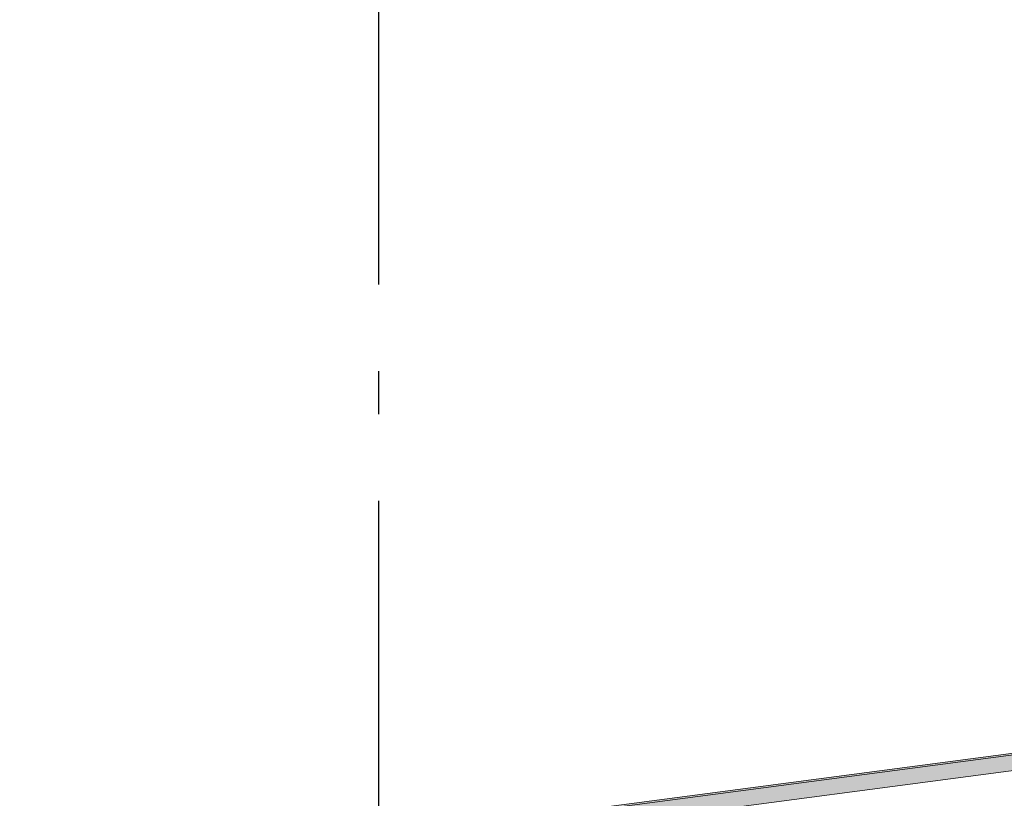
# Model space of a CAD drawing. Header units: millimetres. Extents: x -82116 to -58044, y -2070 to 12890.
# Tile 31 of 65: x -69088 to -67950, y 8846 to 9746. Entities that reach past the tile are written whole.
import ezdxf
from ezdxf.enums import TextEntityAlignment as Align

# ---------------------------------------------------------------- set-up
doc = ezdxf.new("R2010")
doc.units = ezdxf.units.MM
doc.header["$LTSCALE"] = 0.5
doc.header["$MEASUREMENT"] = 0
doc.linetypes.add('Akselinje', pattern=[1500, 1000, -200, 100, -200])
doc.linetypes.add('PLINE', pattern=[0])
doc.layers.add('262- Taktekking (Skravur)(Nye konstruksjoner)', color=7, linetype='Continuous')
doc.layers.add('82-- Modullinjer', color=7, linetype='Continuous')
doc.layers.add('262- Taktekking(Nye konstruksjoner)', color=7, linetype='Continuous', lineweight=0)
doc.styles.add('GENERATED_STYLE_1', font='arial.ttf')

# ---------------------------------------------------------------- blocks, each defined once
blk = doc.blocks.new('Standard grid marker[4]', base_point=(-68673.2, 12390))
at = {"layer": '82-- Modullinjer', "linetype": 'Akselinje'}
blk.add_line((-68673.2, 12190), (-68673.2, 1550), dxfattribs=at)
at = {"layer": '82-- Modullinjer', "style": 'GENERATED_STYLE_1'}
for tag, p in [('AC_MarkerText_1_0', (-68673.2, 12727.5)), ('AC_MarkerText_1_1', (-68673.2, 1187.5))]:
    blk.add_attdef(tag, text='', height=175, rotation=360, dxfattribs=at).set_placement(p, align=Align.TOP_CENTER)

msp = doc.modelspace()

# ---------------------------------------------------------------- hatches: boundary and pattern name
at = {"layer": '262- Taktekking (Skravur)(Nye konstruksjoner)', "linetype": 'Continuous'}
msp.add_hatch(color=256, dxfattribs=at).paths.add_polyline_path([(-69088.2, 8747.3), (-69088.2, 8745.3), (-64188.2, 9390.4), (-64188.2, 9392.4)])
at = {"layer": '262- Taktekking(Nye konstruksjoner)', "linetype": 'Continuous'}
msp.add_hatch(color=256, dxfattribs=at).paths.add_polyline_path([(-69088.2, 8745.3), (-69088.2, 8727.1), (-64188.2, 9372.2), (-64188.2, 9390.4)])

# ---------------------------------------------------------------- linework, layer by layer
at = {"layer": '262- Taktekking(Nye konstruksjoner)', "linetype": 'PLINE'}
for p, q in [((-64188.2, 9392.4), (-69088.2, 8747.3)), ((-64188.2, 9390.4), (-69088.2, 8745.3)), ((-64188.2, 9372.2), (-69088.2, 8727.1))]:
    msp.add_line(p, q, dxfattribs=at)

# ---------------------------------------------------------------- block references
at = {"layer": '82-- Modullinjer', "linetype": 'PLINE'}
msp.add_blockref('Standard grid marker[4]', (-68673.2, 12390), dxfattribs=at)

doc.saveas('drawing.dxf')
